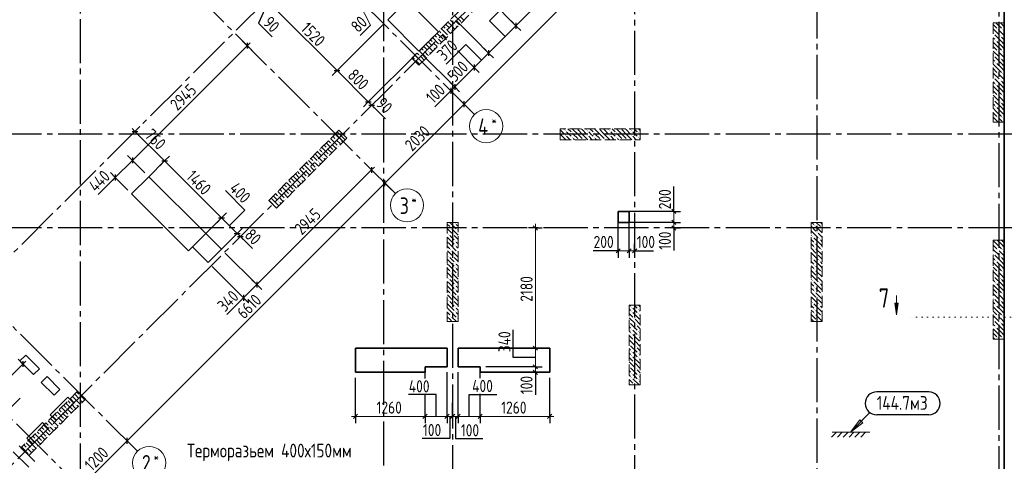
# Model space of a CAD drawing. Header units: millimetres. Extents: x 0 to 43617, y 0 to 59400.
# Tile 6 of 21: x 15226 to 33075, y 13095 to 21109. Entities that reach past the tile are written whole.
import ezdxf

# ---------------------------------------------------------------- set-up
doc = ezdxf.new("R2010")
doc.units = ezdxf.units.MM
for name, pattern in [('______2', [270, 200, -70]), ('______5', [1100, 800, -100, 100, -100]), ('______9', [100, 0, -100])]:
    doc.linetypes.add(name, pattern=pattern)
for name, color, linetype, lineweight in [('Standard', 7, 'Continuous', 25), ('ЖБ Пилон', 180, 'Continuous', 25), ('Оси', 40, '______5', 18), ('Примечания', 7, 'Continuous', 25), ('Размерная выноска', 7, 'Continuous', 13), ('Сечения символ', 7, 'Continuous', 25)]:
    doc.layers.add(name, color=color, linetype=linetype, lineweight=lineweight)
doc.layers.add('ЖБ Перекрытие верхний уровень', color=7, linetype='Continuous', lineweight=25, true_color=0xe0e0ff)
doc.layers.add('ЖБ Стена верхний уровень', color=7, linetype='Continuous', lineweight=25, true_color=0x006e00)
doc.styles.add('GOST 2.304-81', font='txt')
doc.styles.add('ISOCPEUR', font='txt')

msp = doc.modelspace()

# ---------------------------------------------------------------- hatches: boundary and pattern name
at = {"layer": 'ЖБ Пилон', "linetype": 'Continuous', "lineweight": 18, "transparency": 33554687}
for points in [[(32954, 20933), (32961, 20940), (32967, 20933), (32961, 20927)], [(33034, 20933), (33041, 20940), (33047, 20933), (33041, 20927)], [(32874, 20853), (32881, 20860), (32887, 20853), (32881, 20847)], [(32914, 20733), (32921, 20740), (32927, 20733), (32921, 20727)], [(32994, 20813), (33001, 20820), (33007, 20813), (33001, 20807)], [(32954, 20533), (32961, 20540), (32967, 20533), (32961, 20527)], [(33034, 20533), (33041, 20540), (33047, 20533), (33041, 20527)], [(32874, 20453), (32881, 20460), (32887, 20453), (32881, 20447)], [(32994, 20413), (33001, 20420), (33007, 20413), (33001, 20407)], [(32914, 20333), (32921, 20340), (32927, 20333), (32921, 20327)], [(32874, 20053), (32881, 20060), (32887, 20053), (32881, 20047)], [(32954, 20133), (32961, 20140), (32967, 20133), (32961, 20127)], [(32994, 20013), (33001, 20020), (33007, 20013), (33001, 20007)], [(33034, 20133), (33041, 20140), (33047, 20133), (33041, 20127)], [(32914, 19933), (32921, 19940), (32927, 19933), (32921, 19927)], [(32874, 19653), (32881, 19660), (32887, 19653), (32881, 19647)], [(32954, 19733), (32961, 19740), (32967, 19733), (32961, 19727)], [(33034, 19733), (33041, 19740), (33047, 19733), (33041, 19727)], [(32914, 19533), (32921, 19540), (32927, 19533), (32921, 19527)], [(32994, 19613), (33001, 19620), (33007, 19613), (33001, 19607)], [(32954, 19333), (32961, 19340), (32967, 19333), (32961, 19327)], [(33034, 19333), (33041, 19340), (33047, 19333), (33041, 19327)], [(25114, 19093), (25121, 19100), (25127, 19093), (25121, 19087)], [(25324, 19130), (25321, 19127), (25318, 19130)], [(25514, 19093), (25521, 19100), (25527, 19093), (25521, 19087)], [(25724, 19130), (25721, 19127), (25718, 19130)], [(25914, 19093), (25921, 19100), (25927, 19093), (25921, 19087)], [(26124, 19130), (26121, 19127), (26118, 19130)], [(26314, 19093), (26321, 19100), (26327, 19093), (26321, 19087)], [(32874, 19253), (32881, 19260), (32887, 19253), (32884, 19250), (32878, 19250)], [(20954, 18933), (20961, 18940), (20967, 18933), (20961, 18927)], [(21034, 18933), (21041, 18940), (21047, 18933), (21041, 18927)], [(25034, 18933), (25041, 18940), (25047, 18933), (25044, 18930), (25038, 18930)], [(25114, 19013), (25121, 19020), (25127, 19013), (25121, 19007)], [(25234, 19053), (25241, 19060), (25247, 19053), (25241, 19047)], [(25234, 18973), (25241, 18980), (25247, 18973), (25241, 18967)], [(25354, 18933), (25361, 18940), (25367, 18933), (25364, 18930), (25358, 18930)], [(25434, 18933), (25441, 18940), (25447, 18933), (25444, 18930), (25438, 18930)], [(25514, 19013), (25521, 19020), (25527, 19013), (25521, 19007)], [(25634, 19053), (25641, 19060), (25647, 19053), (25641, 19047)], [(25634, 18973), (25641, 18980), (25647, 18973), (25641, 18967)], [(25754, 18933), (25761, 18940), (25767, 18933), (25764, 18930), (25758, 18930)], [(25834, 18933), (25841, 18940), (25847, 18933), (25844, 18930), (25838, 18930)], [(25914, 19013), (25921, 19020), (25927, 19013), (25921, 19007)], [(26034, 19053), (26041, 19060), (26047, 19053), (26041, 19047)], [(26034, 18973), (26041, 18980), (26047, 18973), (26041, 18967)], [(26154, 18933), (26161, 18940), (26167, 18933), (26164, 18930), (26158, 18930)], [(26234, 18933), (26241, 18940), (26247, 18933), (26244, 18930), (26238, 18930)], [(26314, 19013), (26321, 19020), (26327, 19013), (26321, 19007)], [(26434, 19053), (26441, 19060), (26447, 19053), (26441, 19047)], [(26434, 18973), (26441, 18980), (26447, 18973), (26441, 18967)], [(20794, 18773), (20801, 18780), (20807, 18773), (20801, 18767)], [(20874, 18853), (20881, 18860), (20887, 18853), (20881, 18847)], [(20994, 18813), (21001, 18820), (21007, 18813), (21001, 18807)], [(20714, 18693), (20721, 18700), (20727, 18693), (20721, 18687)], [(20714, 18613), (20721, 18620), (20727, 18613), (20721, 18607)], [(20834, 18653), (20841, 18660), (20847, 18653), (20841, 18647)], [(20914, 18733), (20921, 18740), (20927, 18733), (20921, 18727)], [(20474, 18453), (20481, 18460), (20487, 18453), (20481, 18447)], [(20554, 18533), (20561, 18540), (20567, 18533), (20561, 18527)], [(20594, 18413), (20601, 18420), (20607, 18413), (20601, 18407)], [(20634, 18533), (20641, 18540), (20647, 18533), (20641, 18527)], [(20314, 18293), (20321, 18300), (20327, 18293), (20321, 18287)], [(20314, 18213), (20321, 18220), (20327, 18213), (20321, 18207)], [(20394, 18373), (20401, 18380), (20407, 18373), (20401, 18367)], [(20434, 18253), (20441, 18260), (20447, 18253), (20441, 18247)], [(20514, 18333), (20521, 18340), (20527, 18333), (20521, 18327)], [(20074, 18053), (20081, 18060), (20087, 18053), (20081, 18047)], [(20154, 18133), (20161, 18140), (20167, 18133), (20161, 18127)], [(20234, 18133), (20241, 18140), (20247, 18133), (20241, 18127)], [(19914, 17893), (19921, 17900), (19927, 17893), (19921, 17887)], [(19994, 17973), (20001, 17980), (20007, 17973), (20001, 17967)], [(20034, 17853), (20041, 17860), (20047, 17853), (20041, 17847)], [(20114, 17933), (20121, 17940), (20127, 17933), (20121, 17927)], [(20194, 18013), (20201, 18020), (20207, 18013), (20201, 18007)], [(19836, 17734), (19841, 17740), (19847, 17733), (19842, 17728)], [(19914, 17813), (19921, 17820), (19927, 17813), (19921, 17807)], [(23034, 17333), (23041, 17340), (23047, 17333), (23041, 17327)], [(23114, 17413), (23121, 17420), (23127, 17413), (23121, 17407)], [(29634, 17373), (29641, 17380), (29647, 17373), (29641, 17367)], [(29754, 17333), (29761, 17340), (29767, 17333), (29761, 17327)], [(22994, 17213), (23001, 17220), (23007, 17213), (23001, 17207)], [(23074, 17213), (23081, 17220), (23087, 17213), (23081, 17207)], [(23154, 17293), (23161, 17300), (23167, 17293), (23161, 17287)], [(29594, 17173), (29601, 17180), (29607, 17173), (29601, 17167)], [(29674, 17253), (29681, 17260), (29687, 17253), (29681, 17247)], [(29714, 17133), (29721, 17140), (29727, 17133), (29721, 17127)], [(23114, 17093), (23121, 17100), (23127, 17093), (23121, 17087)], [(23114, 17013), (23121, 17020), (23127, 17013), (23121, 17007)], [(29634, 17053), (29641, 17060), (29647, 17053), (29641, 17047)], [(29634, 16973), (29641, 16980), (29647, 16973), (29641, 16967)], [(22994, 16813), (23001, 16820), (23007, 16813), (23001, 16807)], [(23034, 16933), (23041, 16940), (23047, 16933), (23041, 16927)], [(23074, 16813), (23081, 16820), (23087, 16813), (23081, 16807)], [(23154, 16893), (23161, 16900), (23167, 16893), (23161, 16887)], [(29594, 16773), (29601, 16780), (29607, 16773), (29601, 16767)], [(29674, 16853), (29681, 16860), (29687, 16853), (29681, 16847)], [(29754, 16933), (29761, 16940), (29767, 16933), (29761, 16927)], [(32874, 16853), (32881, 16860), (32887, 16853), (32881, 16847)], [(32954, 16933), (32961, 16940), (32967, 16933), (32961, 16927)], [(32994, 16813), (33001, 16820), (33007, 16813), (33001, 16807)], [(33034, 16933), (33041, 16940), (33047, 16933), (33041, 16927)], [(23114, 16693), (23121, 16700), (23127, 16693), (23121, 16687)], [(23114, 16613), (23121, 16620), (23127, 16613), (23121, 16607)], [(29634, 16653), (29641, 16660), (29647, 16653), (29641, 16647)], [(29714, 16733), (29721, 16740), (29727, 16733), (29721, 16727)], [(32914, 16733), (32921, 16740), (32927, 16733), (32921, 16727)], [(23034, 16533), (23041, 16540), (23047, 16533), (23041, 16527)], [(23154, 16493), (23161, 16500), (23167, 16493), (23161, 16487)], [(29634, 16573), (29641, 16580), (29647, 16573), (29641, 16567)], [(29674, 16453), (29681, 16460), (29687, 16453), (29681, 16447)], [(29754, 16533), (29761, 16540), (29767, 16533), (29761, 16527)], [(32874, 16453), (32881, 16460), (32887, 16453), (32881, 16447)], [(32954, 16533), (32961, 16540), (32967, 16533), (32961, 16527)], [(33034, 16533), (33041, 16540), (33047, 16533), (33041, 16527)], [(22994, 16413), (23001, 16420), (23007, 16413), (23001, 16407)], [(23074, 16413), (23081, 16420), (23087, 16413), (23081, 16407)], [(23114, 16293), (23121, 16300), (23127, 16293), (23121, 16287)], [(29594, 16373), (29601, 16380), (29607, 16373), (29601, 16367)], [(29634, 16253), (29641, 16260), (29647, 16253), (29641, 16247)], [(29714, 16333), (29721, 16340), (29727, 16333), (29721, 16327)], [(32914, 16333), (32921, 16340), (32927, 16333), (32921, 16327)], [(32994, 16413), (33001, 16420), (33007, 16413), (33001, 16407)], [(23034, 16133), (23041, 16140), (23047, 16133), (23041, 16127)], [(23114, 16213), (23121, 16220), (23127, 16213), (23121, 16207)], [(23154, 16093), (23161, 16100), (23167, 16093), (23161, 16087)], [(29634, 16173), (29641, 16180), (29647, 16173), (29641, 16167)], [(29754, 16133), (29761, 16140), (29767, 16133), (29761, 16127)], [(32954, 16133), (32961, 16140), (32967, 16133), (32961, 16127)], [(33034, 16133), (33041, 16140), (33047, 16133), (33041, 16127)], [(22994, 16013), (23001, 16020), (23007, 16013), (23001, 16007)], [(23074, 16013), (23081, 16020), (23087, 16013), (23081, 16007)], [(23114, 15893), (23121, 15900), (23127, 15893), (23121, 15887)], [(26314, 15893), (26321, 15900), (26327, 15893), (26321, 15887)], [(29594, 15973), (29601, 15980), (29607, 15973), (29601, 15967)], [(29674, 16053), (29681, 16060), (29687, 16053), (29681, 16047)], [(29714, 15933), (29721, 15940), (29727, 15933), (29721, 15927)], [(32874, 16053), (32881, 16060), (32887, 16053), (32881, 16047)], [(32914, 15933), (32921, 15940), (32927, 15933), (32921, 15927)], [(32994, 16013), (33001, 16020), (33007, 16013), (33001, 16007)], [(23034, 15733), (23041, 15740), (23047, 15733), (23041, 15727)], [(23114, 15813), (23121, 15820), (23127, 15813), (23121, 15807)], [(26314, 15813), (26321, 15820), (26327, 15813), (26321, 15807)], [(26434, 15853), (26441, 15860), (26447, 15853), (26441, 15847)], [(26434, 15773), (26441, 15780), (26447, 15773), (26441, 15767)], [(29634, 15853), (29641, 15860), (29647, 15853), (29641, 15847)], [(29634, 15773), (29641, 15780), (29647, 15773), (29641, 15767)], [(29754, 15733), (29761, 15740), (29767, 15733), (29761, 15727)], [(32954, 15733), (32961, 15740), (32967, 15733), (32961, 15727)], [(33034, 15733), (33041, 15740), (33047, 15733), (33041, 15727)], [(23154, 15693), (23161, 15700), (23167, 15693), (23161, 15687)], [(26274, 15613), (26281, 15620), (26287, 15613), (26281, 15607)], [(26354, 15693), (26361, 15700), (26367, 15693), (26361, 15687)], [(26394, 15573), (26401, 15580), (26407, 15573), (26401, 15567)], [(29674, 15653), (29681, 15660), (29687, 15653), (29681, 15647)], [(32874, 15653), (32881, 15660), (32887, 15653), (32881, 15647)], [(32914, 15533), (32921, 15540), (32927, 15533), (32921, 15527)], [(32994, 15613), (33001, 15620), (33007, 15613), (33001, 15607)], [(26314, 15493), (26321, 15500), (26327, 15493), (26321, 15487)], [(26314, 15413), (26321, 15420), (26327, 15413), (26321, 15407)], [(26434, 15453), (26441, 15460), (26447, 15453), (26441, 15447)], [(26434, 15373), (26441, 15380), (26447, 15373), (26441, 15367)], [(26274, 15213), (26281, 15220), (26287, 15213), (26281, 15207)], [(26354, 15293), (26361, 15300), (26367, 15293), (26361, 15287)], [(26394, 15173), (26401, 15180), (26407, 15173), (26401, 15167)], [(32954, 15333), (32961, 15340), (32967, 15333), (32961, 15327)], [(33034, 15333), (33041, 15340), (33047, 15333), (33041, 15327)], [(26314, 15093), (26321, 15100), (26327, 15093), (26321, 15087)], [(26314, 15013), (26321, 15020), (26327, 15013), (26321, 15007)], [(26434, 15053), (26441, 15060), (26447, 15053), (26441, 15047)], [(26274, 14813), (26281, 14820), (26287, 14813), (26281, 14807)], [(26354, 14893), (26361, 14900), (26367, 14893), (26361, 14887)], [(26434, 14973), (26441, 14980), (26447, 14973), (26441, 14967)], [(26314, 14693), (26321, 14700), (26327, 14693), (26321, 14687)], [(26394, 14773), (26401, 14780), (26407, 14773), (26401, 14767)], [(26434, 14653), (26441, 14660), (26447, 14653), (26441, 14647)], [(26314, 14613), (26321, 14620), (26327, 14613), (26321, 14607)], [(26354, 14493), (26361, 14500), (26367, 14493), (26361, 14487)], [(26434, 14573), (26441, 14580), (26447, 14573), (26441, 14567)], [(16314, 14293), (16321, 14300), (16327, 14293), (16321, 14287)], [(16154, 14133), (16161, 14140), (16167, 14133), (16161, 14127)], [(16234, 14133), (16241, 14140), (16247, 14133), (16241, 14127)], [(16314, 14213), (16321, 14220), (16327, 14213), (16321, 14207)], [(15994, 13973), (16001, 13980), (16007, 13973), (16001, 13967)], [(16074, 14053), (16081, 14060), (16087, 14053), (16081, 14047)], [(16114, 13933), (16121, 13940), (16127, 13933), (16121, 13927)], [(16194, 14013), (16201, 14020), (16207, 14013), (16201, 14007)], [(15914, 13893), (15921, 13900), (15927, 13893), (15921, 13887)], [(15914, 13813), (15921, 13820), (15927, 13813), (15921, 13807)], [(16034, 13853), (16041, 13860), (16047, 13853), (16041, 13847)], [(15594, 13573), (15601, 13580), (15607, 13573), (15601, 13567)], [(15674, 13653), (15681, 13660), (15687, 13653), (15681, 13647)], [(15754, 13733), (15761, 13740), (15767, 13733), (15761, 13727)], [(15794, 13613), (15801, 13620), (15807, 13613), (15801, 13607)], [(15834, 13733), (15841, 13740), (15847, 13733), (15841, 13727)], [(15514, 13493), (15521, 13500), (15527, 13493), (15521, 13487)], [(15514, 13413), (15521, 13420), (15527, 13413), (15521, 13407)], [(15634, 13453), (15641, 13460), (15647, 13453), (15641, 13447)], [(15714, 13533), (15721, 13540), (15727, 13533), (15721, 13527)], [(15354, 13333), (15361, 13340), (15367, 13333), (15361, 13327)], [(15394, 13213), (15401, 13220), (15407, 13213), (15401, 13207)], [(15434, 13333), (15441, 13340), (15447, 13333), (15441, 13327)]]:
    msp.add_hatch(color=7, dxfattribs=at).paths.add_polyline_path(points, flags=16)
at = {"layer": 'ЖБ Стена верхний уровень', "linetype": 'Continuous', "lineweight": 18, "transparency": 33554687}
for points in [[(23114, 21093), (23121, 21100), (23127, 21093), (23121, 21087)], [(22954, 20933), (22961, 20940), (22967, 20933), (22961, 20927)], [(23034, 20933), (23041, 20940), (23047, 20933), (23041, 20927)], [(23114, 21013), (23121, 21020), (23127, 21013), (23121, 21007)], [(22794, 20773), (22801, 20780), (22807, 20773), (22801, 20767)], [(22874, 20853), (22881, 20860), (22887, 20853), (22881, 20847)], [(22554, 20533), (22561, 20540), (22567, 20533), (22561, 20527)], [(22634, 20533), (22641, 20540), (22647, 20533), (22641, 20527)], [(22714, 20693), (22721, 20700), (22727, 20693), (22721, 20687)], [(22714, 20613), (22721, 20620), (22727, 20613), (22721, 20607)], [(22394, 20373), (22401, 20380), (22407, 20373), (22401, 20367)], [(22474, 20453), (22481, 20460), (22487, 20453), (22481, 20447)]]:
    msp.add_hatch(color=7, dxfattribs=at).paths.add_polyline_path(points, flags=16)
at = {"layer": 'Примечания', "linetype": 'Continuous', "lineweight": 13, "transparency": 33554687}
msp.add_hatch(color=7, dxfattribs=at).paths.add_polyline_path([(30482, 13822), (30284, 13624), (30510, 13794)])
at = {"layer": 'Сечения символ', "linetype": 'Continuous', "lineweight": 13, "transparency": 33554687}
msp.add_hatch(color=7, dxfattribs=at).paths.add_polyline_path([(31151, 15965), (31121, 15755), (31091, 15965)], flags=16)

# ---------------------------------------------------------------- linework, layer by layer
at = {"layer": 'Standard', "color": 7, "linetype": 'Continuous', "lineweight": 13, "transparency": 33554687}
for p, q in [((23282, 19577), (28981, 25276)), ((25200, 21976), (24222, 20998)), ((21371, 21433), (21587, 21012)), ((19904, 21259), (20979, 20184)), ((21587, 21012), (21399, 20824)), ((24222, 20998), (23727, 20503)), ((19351, 20637), (17270, 18556)), ((19351, 20637), (19404, 20690)), ((23727, 20503), (23466, 20242)), ((20979, 20184), (21545, 19618)), ((23466, 20242), (23112, 19888)), ((23041, 19818), (22988, 19765)), ((23112, 19888), (23041, 19818)), ((21545, 19618), (21608, 19555)), ((21608, 19555), (21661, 19502)), ((21847, 18142), (23282, 19577)), ((17316, 19082), (17263, 19135)), ((17316, 19082), (17854, 18545)), ((17270, 18556), (16959, 18245)), ((17854, 18545), (18886, 17513)), ((21606, 18382), (21659, 18435)), ((16959, 18245), (16906, 18192)), ((21606, 18382), (19525, 16301)), ((17173, 13468), (21847, 18142)), ((27082, 17630), (27082, 17705)), ((18886, 17513), (19169, 17230)), ((27082, 17630), (27082, 17430)), ((24574, 17330), (24574, 17405)), ((27082, 17430), (27082, 17330)), ((27082, 17330), (27082, 17255)), ((19169, 17230), (19226, 17173)), ((19226, 17173), (19279, 17120)), ((26074, 16915), (25999, 16915)), ((26074, 16915), (26274, 16915)), ((26274, 16915), (26374, 16915)), ((26374, 16915), (26449, 16915)), ((19525, 16301), (19285, 16061)), ((19285, 16061), (19232, 16008)), ((24574, 15150), (24574, 14810)), ((15286, 14860), (15339, 14913)), ((24574, 14810), (24574, 14710)), ((24574, 14710), (24574, 14635)), ((21314, 13910), (21239, 13910)), ((22574, 13910), (22974, 13910)), ((22974, 13910), (23074, 13910)), ((23074, 13910), (23174, 13910)), ((23174, 13910), (23574, 13910)), ((23574, 13910), (24834, 13910)), ((24834, 13910), (24909, 13910)), ((16324, 12619), (17173, 13468))]:
    msp.add_line(p, q, dxfattribs=at)
at = {"layer": 'Standard', "color": 251, "linetype": 'Continuous', "lineweight": -3, "true_color": 0x656565, "transparency": 33554687}
for p, q in [((24222, 20998), (24134, 21087)), ((24222, 20998), (24311, 20910)), ((19351, 20637), (19262, 20726)), ((22964, 20744), (22888, 20820)), ((19351, 20637), (19439, 20549)), ((19351, 20637), (19351, 20637)), ((23727, 20503), (23639, 20592)), ((23727, 20503), (23816, 20415)), ((20979, 20184), (20891, 20096)), ((20979, 20184), (21067, 20272)), ((23466, 20242), (23377, 20330)), ((23466, 20242), (23554, 20153)), ((23041, 19818), (22953, 19906)), ((23112, 19888), (23024, 19977)), ((23041, 19818), (23130, 19729)), ((23041, 19818), (23041, 19818)), ((23112, 19888), (23200, 19800)), ((21545, 19618), (21633, 19707)), ((21608, 19555), (21696, 19644)), ((23282, 19577), (23194, 19665)), ((21545, 19618), (21456, 19530)), ((21608, 19555), (21519, 19467)), ((21608, 19555), (21608, 19555)), ((23282, 19577), (23370, 19489)), ((23282, 19577), (23400, 19458)), ((17316, 19082), (17405, 19171)), ((17316, 19082), (17228, 18994)), ((17316, 19082), (17264, 19030)), ((17270, 18556), (17181, 18645)), ((17854, 18545), (17942, 18634)), ((17270, 18556), (17358, 18468)), ((17270, 18556), (17497, 18330)), ((17854, 18545), (17567, 18259)), ((17854, 18545), (17765, 18457)), ((21606, 18382), (21518, 18471)), ((21606, 18382), (21529, 18459)), ((16959, 18245), (16870, 18334)), ((16959, 18245), (17047, 18157)), ((16959, 18245), (17186, 18018)), ((21606, 18382), (21694, 18294)), ((21847, 18142), (21758, 18230)), ((21847, 18142), (21935, 18053)), ((21847, 18142), (21965, 18023)), ((18886, 17513), (18359, 16986)), ((18886, 17513), (18798, 17424)), ((18886, 17513), (18974, 17601)), ((27082, 17630), (26957, 17630)), ((27082, 17630), (27207, 17630)), ((19169, 17230), (19257, 17318)), ((24574, 17330), (24449, 17330)), ((24574, 17330), (24699, 17330)), ((24574, 17330), (24574, 17330)), ((27082, 17430), (26957, 17430)), ((27082, 17330), (26957, 17330)), ((27082, 17430), (27207, 17430)), ((27082, 17330), (27207, 17330)), ((19169, 17230), (18883, 16944)), ((19169, 17230), (19081, 17142)), ((19226, 17173), (19137, 17085)), ((19226, 17173), (19203, 17150)), ((19226, 17173), (19314, 17262)), ((26074, 16915), (26074, 17040)), ((26274, 16915), (26274, 17040)), ((26374, 16915), (26374, 17040)), ((26074, 16915), (26074, 16790)), ((26274, 16915), (26274, 16790)), ((26374, 16915), (26374, 16790)), ((26374, 16915), (26374, 16897)), ((19525, 16301), (19437, 16390)), ((19525, 16301), (19613, 16213)), ((19285, 16061), (19196, 16149)), ((19285, 16061), (19373, 15972)), ((23872, 15150), (23674, 15150)), ((24574, 15150), (24449, 15150)), ((24574, 15150), (24699, 15150)), ((15286, 14860), (15197, 14948)), ((15286, 14860), (15374, 14771)), ((15286, 14860), (15286, 14860)), ((22574, 14598), (22574, 14710)), ((23574, 14603), (23574, 14710)), ((24574, 14810), (24449, 14810)), ((24574, 14710), (24449, 14710)), ((24574, 14810), (24699, 14810)), ((24574, 14710), (24699, 14710)), ((24574, 14710), (24574, 14710)), ((21314, 13910), (21314, 14610)), ((24834, 13910), (24834, 14610)), ((21314, 13910), (21314, 14035)), ((22574, 13910), (22574, 14035)), ((22974, 13910), (22974, 14035)), ((23074, 13910), (23074, 14035)), ((23174, 13910), (23174, 14035)), ((23574, 13910), (23574, 14035)), ((24834, 13910), (24834, 14035)), ((21314, 13910), (21314, 13785)), ((22574, 13910), (22574, 13785)), ((22974, 13910), (22974, 13785)), ((23074, 13910), (23074, 13785)), ((23174, 13910), (23174, 13785)), ((23574, 13910), (23574, 13785)), ((24834, 13910), (24834, 13785)), ((17173, 13468), (17084, 13556)), ((17173, 13468), (17261, 13379)), ((17173, 13468), (17291, 13349))]:
    msp.add_line(p, q, dxfattribs=at)
at = {"layer": 'Standard', "color": 7, "linetype": 'Continuous', "lineweight": 25, "transparency": 33554687}
for p, q in [((24222, 21051), (24222, 20945)), ((19351, 20690), (19351, 20584)), ((23727, 20557), (23727, 20450)), ((20926, 20184), (21032, 20184)), ((23466, 20295), (23466, 20189)), ((23041, 19871), (23041, 19765)), ((23112, 19941), (23112, 19835)), ((21492, 19618), (21598, 19618)), ((21555, 19555), (21661, 19555)), ((23282, 19524), (23282, 19630)), ((17263, 19082), (17369, 19082)), ((17270, 18609), (17270, 18503)), ((17801, 18545), (17907, 18545)), ((21606, 18435), (21606, 18329)), ((16959, 18298), (16959, 18192)), ((21847, 18089), (21847, 18195)), ((18833, 17513), (18939, 17513)), ((27045, 17668), (27120, 17592)), ((24536, 17368), (24611, 17292)), ((27045, 17468), (27120, 17392)), ((27045, 17368), (27120, 17292)), ((19116, 17230), (19222, 17230)), ((19173, 17173), (19279, 17173)), ((26036, 16878), (26111, 16953)), ((26236, 16878), (26311, 16953)), ((26336, 16878), (26411, 16953)), ((19525, 16354), (19525, 16248)), ((19285, 16114), (19285, 16008)), ((24536, 15187), (24611, 15112)), ((15286, 14913), (15286, 14807)), ((24536, 14848), (24611, 14773)), ((24536, 14748), (24611, 14673)), ((21277, 13873), (21351, 13948)), ((22536, 13873), (22612, 13948)), ((22936, 13873), (23012, 13948)), ((23036, 13873), (23112, 13948)), ((23136, 13873), (23212, 13948)), ((23536, 13873), (23612, 13948)), ((24797, 13873), (24872, 13948)), ((17173, 13415), (17173, 13521))]:
    msp.add_line(p, q, dxfattribs=at)
msp.add_lwpolyline([(7394, 10100), (33074, 10100), (33074, 57220), (7394, 57220), (7394, 10100)], dxfattribs=at)
at = {"layer": 'Standard', "color": 7, "linetype": 'Continuous', "lineweight": 13, "transparency": 33554687}
for points in [[(7674, 10380), (33074, 10380), (33074, 57220), (7674, 57220), (7674, 10380)], [(24574, 17330), (24574, 15977), (24574, 15977), (24574, 15150)], [(15286, 14860), (14750, 14324), (14750, 14324), (14696, 14270), (14696, 14270), (14685, 14259)], [(21314, 13910), (21664, 13910), (21664, 13910), (21728, 13910), (21728, 13910), (22574, 13910)]]:
    msp.add_lwpolyline(points, dxfattribs=at)
at = {"layer": 'Standard', "color": 251, "linetype": 'Continuous', "lineweight": -3, "true_color": 0x656565, "transparency": 33554687}
for points in [[(24222, 20998), (24210, 21010), (24210, 21010), (24210, 21010), (24210, 21010), (24047, 21173), (24047, 21173), (23959, 21262), (23959, 21262), (23927, 21293)], [(23727, 20503), (23715, 20515), (23715, 20515), (23715, 20515), (23715, 20515), (23490, 20741), (23490, 20741), (23149, 21082)], [(20979, 20184), (20991, 20196), (20991, 20196), (20991, 20196), (20991, 20196), (21827, 21032)], [(23466, 20242), (23454, 20254), (23454, 20254), (23454, 20254), (23454, 20254), (23196, 20512), (23196, 20512), (23165, 20542)], [(21545, 19618), (21557, 19630), (21557, 19630), (22393, 20466)], [(23112, 19888), (23100, 19900), (23100, 19900), (22534, 20466)], [(27082, 17630), (27065, 17630), (27065, 17630), (26274, 17630)], [(26074, 16915), (26074, 16932), (26074, 16932), (26074, 17430)], [(26274, 16915), (26274, 16932), (26274, 16932), (26274, 17430)], [(27082, 17430), (27065, 17430), (27065, 17430), (26274, 17430)], [(27082, 17330), (27065, 17330), (27065, 17330), (27064, 17330)], [(19525, 16301), (19513, 16313), (19513, 16313), (18953, 16873)], [(19285, 16061), (19273, 16073), (19273, 16073), (18713, 16632)], [(24574, 15150), (24557, 15150), (24557, 15150), (24205, 15150), (24205, 15150), (24157, 15150)], [(22974, 13910), (22974, 13927), (22974, 13927), (22974, 14223), (22974, 14223), (22974, 14710)], [(23174, 13910), (23174, 13927), (23174, 13927), (23174, 14268), (23174, 14268), (23174, 14710)], [(24574, 14810), (24557, 14810), (24557, 14810), (23674, 14810)], [(22574, 13910), (22574, 13927), (22574, 13927), (22574, 14133), (22574, 14133), (22574, 14313)], [(23574, 13910), (23574, 13927), (23574, 13927), (23574, 14318)], [(23074, 13910), (23074, 13927), (23074, 13927), (23074, 14156)]]:
    msp.add_lwpolyline(points, dxfattribs=at)
at = {"layer": 'ЖБ Перекрытие верхний уровень', "color": 7, "linetype": 'Continuous', "lineweight": 35, "transparency": 33554687}
for p, q in [((33074, 10100), (33074, 25060)), ((22251, 21456), (21898, 21103)), ((22817, 20891), (22251, 21456)), ((21898, 21103), (22463, 20537)), ((22463, 20537), (22817, 20891)), ((17567, 18259), (17256, 17948)), ((18600, 17226), (17567, 18259)), ((17256, 17948), (18289, 16915)), ((26274, 17630), (26074, 17630)), ((26074, 17630), (26074, 17430)), ((26274, 17430), (26274, 17630)), ((26074, 17430), (26274, 17430)), ((18883, 16944), (18600, 17226)), ((18289, 16915), (18359, 16986)), ((18359, 16986), (18642, 16703)), ((18642, 16703), (18883, 16944)), ((15229, 14916), (15335, 15022)), ((15335, 15022), (15583, 14775)), ((22574, 15150), (21314, 15150)), ((21314, 15150), (21314, 14710)), ((22974, 15150), (22574, 15150)), ((22974, 14810), (22974, 15150)), ((23574, 15150), (23174, 15150)), ((23174, 15150), (23174, 14810)), ((24834, 15150), (23574, 15150)), ((24834, 14710), (24834, 15150)), ((15477, 14669), (15229, 14916)), ((15583, 14775), (15477, 14669)), ((21314, 14710), (22574, 14710)), ((22574, 14710), (22574, 14810)), ((22574, 14810), (22974, 14810)), ((23174, 14810), (23574, 14810)), ((23574, 14810), (23574, 14710)), ((23574, 14710), (24834, 14710)), ((15618, 14527), (15724, 14633)), ((15851, 14294), (15618, 14527)), ((15724, 14633), (15957, 14400)), ((15957, 14400), (15851, 14294)), ((15781, 13940), (16099, 14259)), ((16205, 14152), (15887, 13834)), ((16099, 14259), (16205, 14152)), ((15887, 13834), (15781, 13940)), ((15356, 13516), (15639, 13799)), ((15639, 13799), (15745, 13693)), ((15745, 13693), (15462, 13410)), ((15462, 13410), (15356, 13516)), ((15392, 12986), (15109, 13269)), ((15215, 13375), (15498, 13092))]:
    msp.add_line(p, q, dxfattribs=at)
at = {"layer": 'ЖБ Пилон', "color": 253, "linetype": '______2', "lineweight": 13, "true_color": 0xa0a0a0, "transparency": 33554687}
for p, q in [((32874, 21050), (32874, 19250)), ((33074, 21050), (32874, 21050)), ((33074, 19250), (33074, 21050)), ((21013, 19102), (19740, 17829)), ((21155, 18961), (21013, 19102)), ((26474, 19130), (25024, 19130)), ((25024, 19130), (25024, 18930)), ((26474, 18930), (26474, 19130)), ((32874, 19250), (33074, 19250)), ((19882, 17688), (21155, 18961)), ((25024, 18930), (26474, 18930)), ((19740, 17829), (19882, 17688)), ((22974, 17430), (22974, 15630)), ((23174, 17430), (22974, 17430)), ((23174, 15630), (23174, 17430)), ((29574, 17430), (29574, 15630)), ((29774, 17430), (29574, 17430)), ((29774, 15630), (29774, 17430)), ((32874, 17110), (32874, 15310)), ((33074, 17110), (32874, 17110)), ((33074, 15310), (33074, 17110)), ((26274, 15930), (26274, 14480)), ((26474, 15930), (26274, 15930)), ((26474, 14480), (26474, 15930)), ((22974, 15630), (23174, 15630)), ((29574, 15630), (29774, 15630)), ((32874, 15310), (33074, 15310)), ((26274, 14480), (26474, 14480)), ((16276, 14365), (15250, 13339)), ((16417, 14223), (16276, 14365)), ((15392, 13198), (16417, 14223)), ((15250, 13339), (15392, 13198))]:
    msp.add_line(p, q, dxfattribs=at)
at = {"layer": 'ЖБ Пилон', "color": 9, "linetype": 'Continuous', "lineweight": 18, "true_color": 0xc7c7c7, "transparency": 33554687}
for p, q in [((32874, 21020), (32941, 20953)), ((32874, 20940), (32981, 20833)), ((32941, 21033), (32924, 21050)), ((32941, 21033), (33021, 20953)), ((33021, 20873), (32981, 20913)), ((33004, 21050), (33021, 21033)), ((33021, 21033), (33074, 20980)), ((33061, 20913), (33074, 20900)), ((32874, 20780), (32901, 20753)), ((33021, 20713), (32901, 20833)), ((32941, 20713), (33021, 20633)), ((33061, 20833), (33021, 20873)), ((33021, 20793), (33074, 20740)), ((33021, 20713), (33074, 20660)), ((32941, 20633), (32874, 20700)), ((32874, 20620), (32941, 20553)), ((32874, 20540), (32981, 20433)), ((32941, 20633), (33021, 20553)), ((33021, 20633), (33074, 20580)), ((32874, 20380), (32901, 20353)), ((33021, 20313), (32901, 20433)), ((33021, 20473), (32981, 20513)), ((33061, 20433), (33021, 20473)), ((33021, 20393), (33074, 20340)), ((33061, 20513), (33074, 20500)), ((32941, 20233), (32874, 20300)), ((32874, 20220), (32941, 20153)), ((32941, 20313), (33021, 20233)), ((32941, 20233), (33021, 20153)), ((33021, 20313), (33074, 20260)), ((33021, 20233), (33074, 20180)), ((32874, 20140), (32981, 20033)), ((33021, 19913), (32901, 20033)), ((33021, 20073), (32981, 20113)), ((33061, 20033), (33021, 20073)), ((33021, 19993), (33074, 19940)), ((33061, 20113), (33074, 20100)), ((32874, 19980), (32901, 19953)), ((32941, 19833), (32874, 19900)), ((32874, 19820), (32941, 19753)), ((32941, 19913), (33021, 19833)), ((32941, 19833), (33021, 19753)), ((33021, 19913), (33074, 19860)), ((33021, 19833), (33074, 19780)), ((32874, 19740), (32981, 19633)), ((33021, 19673), (32981, 19713)), ((33061, 19633), (33021, 19673)), ((33061, 19713), (33074, 19700)), ((32874, 19580), (32901, 19553)), ((32941, 19433), (32874, 19500)), ((33021, 19513), (32901, 19633)), ((32941, 19513), (33021, 19433)), ((33021, 19593), (33074, 19540)), ((33021, 19513), (33074, 19460)), ((32874, 19420), (32941, 19353)), ((32874, 19340), (32964, 19250)), ((32941, 19433), (33021, 19353)), ((33021, 19273), (32981, 19313)), ((33021, 19433), (33074, 19380)), ((33061, 19313), (33074, 19300)), ((25024, 19110), (25101, 19033)), ((25084, 19130), (25101, 19113)), ((25164, 19130), (25221, 19073)), ((25341, 19033), (25244, 19130)), ((25341, 19113), (25421, 19033)), ((25421, 19113), (25404, 19130)), ((25421, 19113), (25501, 19033)), ((25484, 19130), (25501, 19113)), ((25564, 19130), (25621, 19073)), ((25741, 19033), (25644, 19130)), ((25741, 19113), (25821, 19033)), ((25821, 19113), (25804, 19130)), ((25821, 19113), (25901, 19033)), ((25884, 19130), (25901, 19113)), ((25964, 19130), (26021, 19073)), ((26141, 19033), (26044, 19130)), ((26141, 19113), (26221, 19033)), ((26221, 19113), (26204, 19130)), ((26221, 19113), (26301, 19033)), ((26284, 19130), (26301, 19113)), ((26364, 19130), (26421, 19073)), ((26474, 19100), (26444, 19130)), ((33044, 19250), (33021, 19273)), ((20863, 18952), (20981, 18833)), ((20903, 18992), (20941, 18953)), ((20943, 19032), (21021, 18953)), ((20983, 19072), (21021, 19033)), ((21021, 19033), (21124, 18930)), ((25024, 19030), (25124, 18930)), ((25181, 19033), (25141, 19073)), ((25141, 18993), (25204, 18930)), ((25221, 18993), (25181, 19033)), ((25261, 19033), (25341, 18953)), ((25261, 18953), (25284, 18930)), ((25341, 19033), (25421, 18953)), ((25421, 19033), (25524, 18930)), ((25581, 19033), (25541, 19073)), ((25541, 18993), (25604, 18930)), ((25621, 18993), (25581, 19033)), ((25661, 19033), (25741, 18953)), ((25661, 18953), (25684, 18930)), ((25741, 19033), (25821, 18953)), ((25821, 19033), (25924, 18930)), ((25981, 19033), (25941, 19073)), ((25941, 18993), (26004, 18930)), ((26021, 18993), (25981, 19033)), ((26061, 19033), (26141, 18953)), ((26061, 18953), (26084, 18930)), ((26141, 19033), (26221, 18953)), ((26221, 19033), (26324, 18930)), ((26381, 19033), (26341, 19073)), ((26341, 18993), (26404, 18930)), ((26421, 18993), (26381, 19033)), ((26461, 19033), (26474, 19020)), ((26461, 18953), (26474, 18940)), ((20663, 18752), (20701, 18713)), ((20703, 18792), (20821, 18673)), ((20743, 18832), (20781, 18793)), ((20783, 18872), (20901, 18753)), ((20884, 18690), (20821, 18753)), ((20823, 18912), (20861, 18873)), ((20964, 18770), (20901, 18833)), ((21021, 18873), (20981, 18913)), ((21044, 18850), (21021, 18873)), ((21061, 18913), (21084, 18890)), ((20503, 18592), (20541, 18553)), ((20543, 18632), (20621, 18553)), ((20583, 18672), (20621, 18633)), ((20621, 18633), (20724, 18530)), ((20623, 18712), (20701, 18633)), ((20781, 18633), (20741, 18673)), ((20741, 18593), (20764, 18570)), ((20804, 18610), (20781, 18633)), ((20303, 18392), (20421, 18273)), ((20343, 18432), (20381, 18393)), ((20383, 18472), (20501, 18353)), ((20423, 18512), (20461, 18473)), ((20463, 18552), (20581, 18433)), ((20564, 18370), (20501, 18433)), ((20621, 18473), (20581, 18513)), ((20644, 18450), (20621, 18473)), ((20661, 18513), (20684, 18490)), ((20143, 18232), (20221, 18153)), ((20183, 18272), (20221, 18233)), ((20221, 18233), (20324, 18130)), ((20223, 18312), (20301, 18233)), ((20263, 18352), (20301, 18313)), ((20381, 18233), (20341, 18273)), ((20404, 18210), (20381, 18233)), ((20484, 18290), (20421, 18353)), ((19943, 18032), (19981, 17993)), ((19983, 18072), (20101, 17953)), ((20023, 18112), (20061, 18073)), ((20063, 18152), (20181, 18033)), ((20164, 17970), (20101, 18033)), ((20103, 18192), (20141, 18153)), ((20221, 18073), (20181, 18113)), ((20244, 18050), (20221, 18073)), ((20261, 18113), (20284, 18090)), ((20341, 18193), (20364, 18170)), ((19783, 17872), (19821, 17833)), ((19823, 17912), (19901, 17833)), ((19863, 17952), (19901, 17913)), ((19903, 17992), (20021, 17873)), ((19981, 17833), (19941, 17873)), ((20084, 17890), (20021, 17953)), ((19743, 17832), (19821, 17753)), ((19821, 17833), (19924, 17730)), ((19861, 17713), (19884, 17690)), ((19941, 17793), (19964, 17770)), ((20004, 17810), (19981, 17833)), ((22974, 17400), (23021, 17353)), ((23021, 17273), (22981, 17313)), ((23024, 17430), (23141, 17313)), ((23061, 17313), (23174, 17200)), ((23141, 17393), (23174, 17360)), ((29574, 17360), (29661, 17273)), ((29621, 17393), (29584, 17430)), ((29661, 17353), (29774, 17240)), ((29664, 17430), (29741, 17353)), ((29744, 17430), (29774, 17400)), ((22974, 17240), (22981, 17233)), ((23021, 17113), (22974, 17160)), ((23061, 17233), (23021, 17273)), ((23021, 17193), (23101, 17113)), ((23101, 17193), (23174, 17120)), ((29574, 17200), (29581, 17193)), ((29581, 17273), (29701, 17153)), ((29741, 17033), (29621, 17153)), ((29774, 17160), (29701, 17233)), ((22974, 17080), (23021, 17033)), ((22974, 17000), (23021, 16953)), ((23021, 17113), (23101, 17033)), ((23021, 17033), (23141, 16913)), ((23174, 17040), (23141, 17073)), ((23141, 16993), (23174, 16960)), ((29574, 17120), (29621, 17073)), ((29581, 17033), (29574, 17040)), ((29574, 16960), (29661, 16873)), ((29621, 16993), (29581, 17033)), ((29661, 17033), (29741, 16953)), ((29741, 17113), (29774, 17080)), ((29741, 17033), (29774, 17000)), ((32941, 17033), (32874, 17100)), ((32874, 17020), (32941, 16953)), ((32941, 17033), (33021, 16953)), ((32944, 17110), (33021, 17033)), ((33021, 17033), (33074, 16980)), ((33024, 17110), (33074, 17060)), ((22974, 16840), (22981, 16833)), ((23021, 16873), (22981, 16913)), ((23061, 16833), (23021, 16873)), ((23021, 16793), (23101, 16713)), ((23061, 16913), (23174, 16800)), ((23101, 16793), (23174, 16720)), ((29574, 16800), (29581, 16793)), ((29581, 16873), (29701, 16753)), ((29661, 16953), (29774, 16840)), ((29774, 16760), (29701, 16833)), ((32874, 16940), (32981, 16833)), ((32874, 16780), (32901, 16753)), ((33021, 16713), (32901, 16833)), ((33021, 16873), (32981, 16913)), ((33061, 16833), (33021, 16873)), ((33021, 16793), (33074, 16740)), ((33061, 16913), (33074, 16900)), ((23021, 16713), (22974, 16760)), ((22974, 16680), (23021, 16633)), ((22974, 16600), (23021, 16553)), ((23021, 16713), (23101, 16633)), ((23021, 16633), (23141, 16513)), ((23174, 16640), (23141, 16673)), ((29574, 16720), (29621, 16673)), ((29581, 16633), (29574, 16640)), ((29621, 16593), (29581, 16633)), ((29741, 16633), (29621, 16753)), ((29661, 16633), (29741, 16553)), ((29741, 16713), (29774, 16680)), ((29741, 16633), (29774, 16600)), ((32941, 16633), (32874, 16700)), ((32874, 16620), (32941, 16553)), ((32941, 16713), (33021, 16633)), ((32941, 16633), (33021, 16553)), ((33021, 16713), (33074, 16660)), ((33021, 16633), (33074, 16580)), ((22974, 16440), (22981, 16433)), ((23021, 16473), (22981, 16513)), ((23061, 16433), (23021, 16473)), ((23061, 16513), (23174, 16400)), ((23141, 16593), (23174, 16560)), ((29574, 16560), (29661, 16473)), ((29581, 16473), (29701, 16353)), ((29661, 16553), (29774, 16440)), ((29774, 16360), (29701, 16433)), ((32874, 16540), (32981, 16433)), ((33021, 16313), (32901, 16433)), ((33021, 16473), (32981, 16513)), ((33061, 16433), (33021, 16473)), ((33061, 16513), (33074, 16500)), ((23021, 16313), (22974, 16360)), ((22974, 16280), (23021, 16233)), ((23021, 16393), (23101, 16313)), ((23021, 16313), (23101, 16233)), ((23101, 16393), (23174, 16320)), ((23174, 16240), (23141, 16273)), ((29574, 16400), (29581, 16393)), ((29574, 16320), (29621, 16273)), ((29741, 16233), (29621, 16353)), ((29741, 16313), (29774, 16280)), ((32874, 16380), (32901, 16353)), ((32941, 16233), (32874, 16300)), ((32941, 16313), (33021, 16233)), ((33021, 16393), (33074, 16340)), ((33021, 16313), (33074, 16260)), ((22974, 16200), (23021, 16153)), ((23021, 16073), (22981, 16113)), ((23021, 16233), (23141, 16113)), ((23061, 16033), (23021, 16073)), ((23061, 16113), (23174, 16000)), ((23141, 16193), (23174, 16160)), ((29581, 16233), (29574, 16240)), ((29574, 16160), (29661, 16073)), ((29621, 16193), (29581, 16233)), ((29581, 16073), (29701, 15953)), ((29661, 16233), (29741, 16153)), ((29661, 16153), (29774, 16040)), ((29741, 16233), (29774, 16200)), ((32874, 16220), (32941, 16153)), ((32874, 16140), (32981, 16033)), ((32941, 16233), (33021, 16153)), ((33021, 16073), (32981, 16113)), ((33021, 16233), (33074, 16180)), ((33061, 16033), (33021, 16073)), ((33061, 16113), (33074, 16100)), ((22974, 16040), (22981, 16033)), ((23021, 15913), (22974, 15960)), ((23021, 15993), (23101, 15913)), ((23021, 15913), (23101, 15833)), ((23101, 15993), (23174, 15920)), ((26284, 15930), (26301, 15913)), ((26364, 15930), (26421, 15873)), ((26474, 15900), (26444, 15930)), ((29574, 16000), (29581, 15993)), ((29574, 15920), (29621, 15873)), ((29741, 15833), (29621, 15953)), ((29774, 15960), (29701, 16033)), ((29741, 15913), (29774, 15880)), ((32874, 15980), (32901, 15953)), ((32941, 15833), (32874, 15900)), ((33021, 15913), (32901, 16033)), ((32941, 15913), (33021, 15833)), ((33021, 15993), (33074, 15940)), ((33021, 15913), (33074, 15860)), ((22974, 15880), (23021, 15833)), ((22974, 15800), (23021, 15753)), ((23021, 15673), (22981, 15713)), ((23021, 15833), (23141, 15713)), ((23061, 15713), (23144, 15630)), ((23174, 15840), (23141, 15873)), ((23141, 15793), (23174, 15760)), ((26274, 15860), (26301, 15833)), ((26274, 15780), (26341, 15713)), ((26381, 15833), (26341, 15873)), ((26341, 15793), (26461, 15673)), ((26421, 15793), (26381, 15833)), ((26461, 15833), (26474, 15820)), ((26461, 15753), (26474, 15740)), ((29581, 15833), (29574, 15840)), ((29574, 15760), (29661, 15673)), ((29621, 15793), (29581, 15833)), ((29661, 15833), (29741, 15753)), ((29661, 15753), (29774, 15640)), ((29741, 15833), (29774, 15800)), ((32874, 15820), (32941, 15753)), ((32874, 15740), (32981, 15633)), ((32941, 15833), (33021, 15753)), ((33021, 15673), (32981, 15713)), ((33021, 15833), (33074, 15780)), ((33061, 15713), (33074, 15700)), ((22974, 15640), (22981, 15633)), ((23061, 15633), (23021, 15673)), ((26274, 15700), (26381, 15593)), ((26274, 15540), (26301, 15513)), ((26301, 15593), (26421, 15473)), ((26381, 15673), (26474, 15580)), ((26474, 15500), (26421, 15553)), ((29581, 15673), (29624, 15630)), ((29704, 15630), (29701, 15633)), ((32874, 15580), (32901, 15553)), ((33021, 15513), (32901, 15633)), ((33061, 15633), (33021, 15673)), ((33021, 15593), (33074, 15540)), ((26274, 15460), (26301, 15433)), ((26274, 15380), (26341, 15313)), ((26381, 15433), (26341, 15473)), ((26341, 15393), (26461, 15273)), ((26421, 15393), (26381, 15433)), ((26461, 15433), (26474, 15420)), ((26461, 15353), (26474, 15340)), ((32941, 15433), (32874, 15500)), ((32874, 15420), (32941, 15353)), ((32941, 15513), (33021, 15433)), ((32941, 15433), (33021, 15353)), ((33021, 15513), (33074, 15460)), ((33021, 15433), (33074, 15380)), ((26274, 15300), (26381, 15193)), ((26301, 15193), (26421, 15073)), ((26381, 15273), (26474, 15180)), ((32874, 15340), (32904, 15310)), ((32984, 15310), (32981, 15313)), ((33061, 15313), (33064, 15310)), ((26274, 15140), (26301, 15113)), ((26274, 15060), (26301, 15033)), ((26381, 15033), (26341, 15073)), ((26341, 14993), (26461, 14873)), ((26421, 14993), (26381, 15033)), ((26474, 15100), (26421, 15153)), ((26461, 15033), (26474, 15020)), ((26274, 14980), (26341, 14913)), ((26274, 14900), (26381, 14793)), ((26381, 14873), (26474, 14780)), ((26461, 14953), (26474, 14940)), ((26274, 14740), (26301, 14713)), ((26274, 14660), (26301, 14633)), ((26301, 14793), (26421, 14673)), ((26381, 14633), (26341, 14673)), ((26474, 14700), (26421, 14753)), ((26274, 14580), (26341, 14513)), ((26274, 14500), (26294, 14480)), ((26341, 14593), (26454, 14480)), ((26421, 14593), (26381, 14633)), ((26461, 14633), (26474, 14620)), ((26461, 14553), (26474, 14540)), ((16223, 14312), (16301, 14233)), ((16263, 14352), (16301, 14313)), ((16023, 14112), (16061, 14073)), ((16063, 14152), (16181, 14033)), ((16103, 14192), (16141, 14153)), ((16143, 14232), (16221, 14153)), ((16221, 14073), (16181, 14113)), ((16183, 14272), (16221, 14233)), ((16221, 14233), (16324, 14130)), ((16261, 14113), (16284, 14090)), ((16381, 14233), (16341, 14273)), ((16341, 14193), (16364, 14170)), ((16404, 14210), (16381, 14233)), ((15863, 13952), (15901, 13913)), ((15903, 13992), (16021, 13873)), ((15943, 14032), (15981, 13993)), ((15983, 14072), (16101, 13953)), ((16084, 13890), (16021, 13953)), ((16164, 13970), (16101, 14033)), ((16244, 14050), (16221, 14073)), ((15663, 13752), (15781, 13633)), ((15703, 13792), (15741, 13753)), ((15743, 13832), (15821, 13753)), ((15783, 13872), (15821, 13833)), ((15821, 13833), (15924, 13730)), ((15823, 13912), (15901, 13833)), ((15981, 13833), (15941, 13873)), ((15941, 13793), (15964, 13770)), ((16004, 13810), (15981, 13833)), ((15503, 13592), (15621, 13473)), ((15543, 13632), (15581, 13593)), ((15583, 13672), (15701, 13553)), ((15623, 13712), (15661, 13673)), ((15764, 13570), (15701, 13633)), ((15821, 13673), (15781, 13713)), ((15844, 13650), (15821, 13673)), ((15861, 13713), (15884, 13690)), ((15303, 13392), (15341, 13353)), ((15343, 13432), (15421, 13353)), ((15383, 13472), (15421, 13433)), ((15421, 13433), (15524, 13330)), ((15423, 13512), (15501, 13433)), ((15463, 13552), (15501, 13513)), ((15581, 13433), (15541, 13473)), ((15541, 13393), (15564, 13370)), ((15604, 13410), (15581, 13433)), ((15684, 13490), (15621, 13553)), ((15263, 13352), (15381, 13233)), ((15421, 13273), (15381, 13313)), ((15444, 13250), (15421, 13273)), ((15461, 13313), (15484, 13290))]:
    msp.add_line(p, q, dxfattribs=at)
at = {"layer": 'ЖБ Стена верхний уровень', "color": 251, "linetype": '______2', "lineweight": 13, "true_color": 0x656565, "transparency": 33554687}
for p, q in [((22463, 20283), (28643, 26463)), ((23573, 21648), (22335, 20410)), ((22335, 20410), (22463, 20283))]:
    msp.add_line(p, q, dxfattribs=at)
at = {"layer": 'ЖБ Стена верхний уровень', "color": 9, "linetype": 'Continuous', "lineweight": 18, "true_color": 0xc7c7c7, "transparency": 33554687}
for p, q in [((22990, 21064), (23021, 21033)), ((23030, 21104), (23101, 21033)), ((23110, 21184), (23221, 21073)), ((23181, 21033), (23141, 21073)), ((23277, 21097), (23221, 21153)), ((22830, 20904), (22861, 20873)), ((22870, 20944), (22981, 20833)), ((22910, 20984), (22941, 20953)), ((22950, 21024), (23021, 20953)), ((23021, 20873), (22981, 20913)), ((23021, 21033), (23117, 20937)), ((23061, 20913), (23077, 20897)), ((23141, 20993), (23157, 20977)), ((23197, 21017), (23181, 21033)), ((22630, 20704), (22701, 20633)), ((22670, 20744), (22701, 20713)), ((22710, 20784), (22821, 20673)), ((22750, 20824), (22781, 20793)), ((22790, 20864), (22901, 20753)), ((22877, 20697), (22821, 20753)), ((22957, 20777), (22901, 20833)), ((23037, 20857), (23021, 20873)), ((22470, 20544), (22581, 20433)), ((22510, 20584), (22541, 20553)), ((22550, 20624), (22621, 20553)), ((22590, 20664), (22621, 20633)), ((22621, 20633), (22717, 20537)), ((22781, 20633), (22741, 20673)), ((22741, 20593), (22757, 20577)), ((22797, 20617), (22781, 20633)), ((22350, 20424), (22381, 20393)), ((22390, 20464), (22501, 20353)), ((22477, 20297), (22421, 20353)), ((22430, 20504), (22461, 20473)), ((22557, 20377), (22501, 20433)), ((22621, 20473), (22581, 20513)), ((22637, 20457), (22621, 20473)), ((22661, 20513), (22677, 20497))]:
    msp.add_line(p, q, dxfattribs=at)
at = {"layer": 'Оси', "color": 8, "linetype": '______5', "lineweight": -3, "transparency": 33554687}
for p, q in [((21824, 57820), (21824, 7100)), ((16324, 57420), (16324, 7100)), ((23074, 50790), (23074, 7100)), ((26374, 31906), (26374, 7100)), ((12153, 13919), (29183, 30949)), ((14416, 12363), (31092, 29040)), ((23471, 19388), (16584, 26275)), ((29674, 25969), (29674, 7100)), ((32974, 25469), (32974, 7100)), ((22036, 17952), (15820, 24169)), ((16513, 12430), (7200, 21743)), ((17362, 13278), (10923, 19717)), ((33224, 19030), (4600, 19030)), ((33224, 17330), (4600, 17330))]:
    msp.add_line(p, q, dxfattribs=at)
at = {"layer": 'Оси', "color": 7, "linetype": 'Continuous', "lineweight": 13, "transparency": 33554687}
for centre in [(23683, 19176), (22248, 17740), (17574, 13066)]:
    msp.add_circle(centre, 300, dxfattribs=at)
at = {"layer": 'Примечания', "color": 7, "linetype": 'Continuous', "lineweight": 25, "transparency": 33554687}
for p, q in [((31704, 14354), (30762, 14354)), ((31704, 13937), (30762, 13937))]:
    msp.add_line(p, q, dxfattribs=at)
at = {"layer": 'Примечания', "color": 7, "linetype": 'Continuous', "lineweight": 13, "transparency": 33554687}
for p, q in [((30638, 13978), (30284, 13624)), ((30454, 13850), (30284, 13624)), ((30284, 13624), (30510, 13794)), ((30510, 13794), (30454, 13850)), ((30482, 13822), (30496, 13836)), ((30031, 13624), (29942, 13535)), ((29953, 13624), (30636, 13624)), ((30137, 13624), (30048, 13535)), ((30243, 13624), (30154, 13535)), ((30349, 13624), (30260, 13535)), ((30284, 13624), (30284, 13624)), ((30284, 13624), (30284, 13624)), ((30284, 13624), (30284, 13624)), ((30455, 13624), (30366, 13535)), ((30561, 13624), (30472, 13535))]:
    msp.add_line(p, q, dxfattribs=at)
at = {"layer": 'Примечания', "color": 7, "linetype": 'Continuous', "lineweight": 25, "transparency": 33554687}
for centre, start, end in [((30762, 14146), 90, 270), ((31704, 14146), 270, 90)]:
    msp.add_arc(centre, 208, start, end, dxfattribs=at)
at = {"layer": 'Размерная выноска', "color": 7, "linetype": 'Continuous', "lineweight": 25, "transparency": 33554687}
for p, q in [((23041, 19818), (22751, 19528)), ((21608, 19555), (21855, 19308)), ((16959, 18245), (16648, 17934)), ((27082, 17630), (27082, 18080)), ((27082, 17330), (27082, 16920)), ((19226, 17173), (19445, 16954)), ((26084, 16915), (25624, 16915)), ((26374, 16915), (26714, 16915)), ((19285, 16061), (18981, 15757)), ((24574, 14710), (24574, 14300))]:
    msp.add_line(p, q, dxfattribs=at)
for points in [[(19731, 21433), (19554, 21044), (19801, 20796)], [(24028, 20804), (23745, 21087), (24099, 21440)], [(23596, 20373), (23314, 20656), (22960, 20302)], [(19028, 17371), (19310, 17654), (18957, 18008)], [(24574, 14980), (24174, 14980), (24174, 15480)], [(22774, 13910), (22774, 14310), (22274, 14310)], [(23374, 13910), (23374, 14310), (23874, 14310)], [(14596, 14170), (14879, 13887), (15233, 14241)], [(23024, 13910), (23024, 13510), (22524, 13510)], [(23124, 13910), (23124, 13510), (23624, 13510)]]:
    msp.add_lwpolyline(points, dxfattribs=at)
at = {"layer": 'Сечения символ', "color": 7, "linetype": 'Continuous', "lineweight": 13, "transparency": 33554687}
for p, q in [((31121, 15755), (31121, 16102)), ((31121, 15755), (31091, 15965)), ((31091, 15965), (31151, 15965)), ((31121, 15965), (31121, 15980)), ((31151, 15965), (31121, 15755)), ((31121, 15755), (31121, 15755)), ((31121, 15755), (31121, 15755)), ((31121, 15755), (31121, 15755))]:
    msp.add_line(p, q, dxfattribs=at)
at = {"layer": 'Сечения символ', "color": 7, "linetype": '______9', "lineweight": 13, "transparency": 33554687}
msp.add_line((33485, 15713), (31344, 15713), dxfattribs=at)

# ---------------------------------------------------------------- texts
at = {"layer": 'Standard', "color": 7, "linetype": 'Continuous', "lineweight": 25, "transparency": 33554687, "char_height": 220, "attachment_point": 7, "style": 'GOST 2.304-81'}
for s, insert, width, rotation in [('80', (21364, 20859), 391.31, 45), ('90', (19624, 21035), 391.32, 315), ('1520', (20305, 20928), 610.16, 315), ('370', (22924, 20348), 516.4, 45), ('500', (23115, 19962), 516.4, 45), ('800', (21153, 20080), 531.97, 315), ('2945', (18087, 19444), 657.05, 45), ('100', (22725, 19572), 485.08, 45), ('90', (21670, 19564), 391.31, 315), ('2030', (22341, 18707), 657.05, 45), ('760', (17477, 18993), 531.97, 315), ('440', (16609, 17967), 531.97, 45), ('1460', (18228, 18241), 625.73, 315), ('400', (19011, 18025), 531.97, 315), ('200', (27032, 17668), 531.96, 90), ('2945', (20342, 17189), 657.05, 45), ('80', (19288, 17182), 391.31, 315), ('100', (27032, 16933), 485.09, 90), ('2180', (24524, 15990), 625.73, 90), ('340', (18946, 15793), 516.39, 45), ('6610', (19297, 15663), 625.74, 45), ('340', (24124, 15074), 516.4, 90), ('100', (24524, 14313), 485.09, 90), ('1200', (16536, 12902), 625.73, 45)]:
    msp.add_mtext(s, dxfattribs=dict(at, insert=insert, width=width, rotation=rotation))
for s, insert, width in [('200', (25630, 16965), 531.96), ('100', (26411, 16965), 485.09), ('400', (22280, 14346), 531.97), ('400', (23428, 14351), 531.96), ('1260', (21694, 13960), 625.73), ('1260', (23954, 13960), 625.74), ('100', (22536, 13552), 485.09), ('100', (23223, 13548), 485.09)]:
    msp.add_mtext(s, dxfattribs=dict(at, insert=insert, width=width))
at = {"layer": 'Оси', "color": 7, "linetype": 'Continuous', "lineweight": 25, "transparency": 33554687, "attachment_point": 7, "style": 'ISOCPEUR'}
for s, insert, char_height, width in [('\\W0.80;4', (23537, 19018), 300, 359.83), ('\\W0.80;*', (23777, 19193), 180, 215.89), ('\\W0.78;3', (22116, 17583), 300, 326.41), ('\\W0.80;*', (22326, 17758), 180, 215.91), ('\\W0.78;2', (17442, 12909), 300, 326.41), ('\\W0.80;*', (17652, 13084), 180, 215.9)]:
    msp.add_mtext(s, dxfattribs=dict(at, insert=insert, char_height=char_height, width=width))
at = {"layer": 'Примечания', "color": 7, "linetype": 'Continuous', "lineweight": 25, "transparency": 33554687, "char_height": 250, "attachment_point": 7, "style": 'GOST 2.304-81'}
for s, insert, width in [('144.7м3', (30762, 14029), 1066.31), ('Терморазьем\\~400х150мм', (18261, 13097), 3189.08)]:
    msp.add_mtext(s, dxfattribs=dict(at, insert=insert, width=width))
at = {"layer": 'Сечения символ', "color": 7, "linetype": 'Continuous', "lineweight": 35, "transparency": 33554687, "insert": (30798, 15883), "char_height": 350, "width": 380.8, "attachment_point": 7, "style": 'ISOCPEUR'}
msp.add_mtext('\\W0.78;7', dxfattribs=at)

doc.saveas('drawing.dxf')
